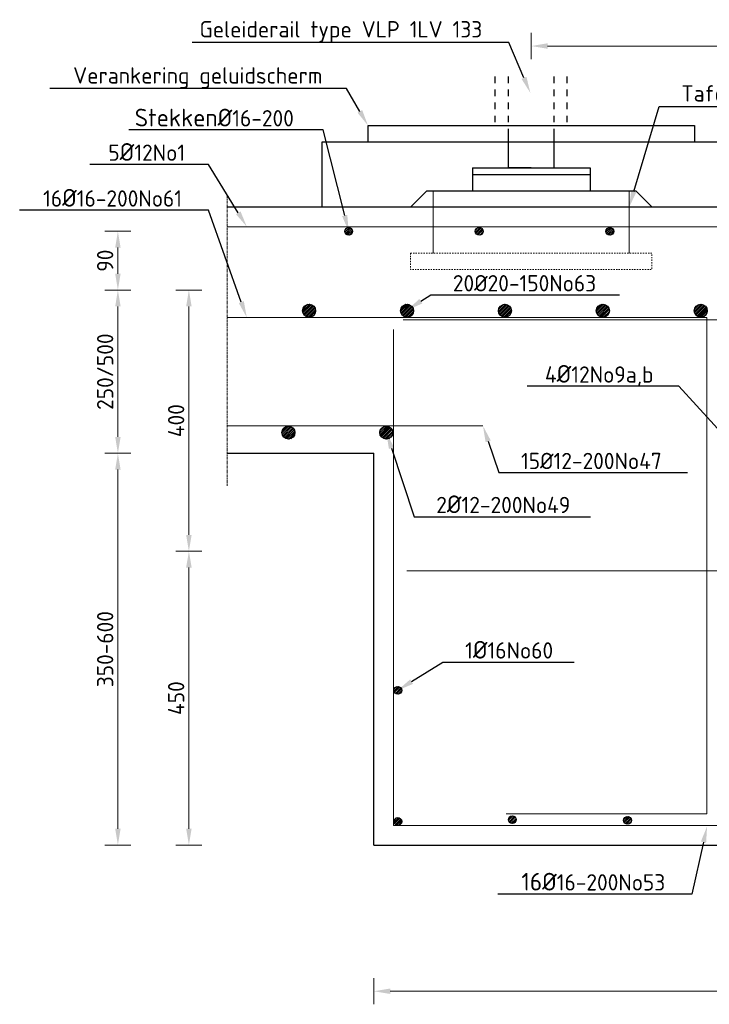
# Model space of a CAD drawing. Header units: millimetres. Extents: x -8028558 to 327273, y -63352 to 83293.
# Tile 6 of 195: x -30519 to -29463, y -8279 to -6771. Entities that reach past the tile are written whole.
import ezdxf
from ezdxf import colors
from ezdxf.entities.mleader import LeaderData, LeaderLine
from ezdxf.math import Vec2, Vec3

# ---------------------------------------------------------------- set-up
doc = ezdxf.new("R2010")
doc.units = ezdxf.units.MM
doc.linetypes.add('NLCS-HIDDEN', pattern=[4, 2, -2])
doc.linetypes.add('XX-AFBREEK', pattern=[7, 4, -1, 1, -1])
for name, color, linetype, lineweight in [('B-CO-BC-AFBREEKLIJN-G', 7, 'XX-AFBREEK', 18), ('B-CO-BC-BETONVORM-AD', 252, 'Continuous', 18), ('B-CO-BC-BETONVORM-GD', 90, 'Continuous', 25), ('B-CO-BC-BETONVORM-M', 7, 'Continuous', 18), ('B-CO-BC-WAPENING-GD', 130, 'Continuous', 25), ('B-CO-BC-WAPENING_HOOFDWAPENING-G', 170, 'Continuous', 18), ('B-CO-SC-STAALVORM-A', 252, 'Continuous', 18), ('B-CO-SC-STAALVORM-AD', 252, 'Continuous', 18), ('B-CO-SC-STAALVORM-GN', 10, 'NLCS-HIDDEN', 13), ('B-GV-AM-AS_KUNSTWERK_GELUIDSWERENDEVOORZIENING-GD', 10, 'Continuous', 25), ('B-WE-BV-GELEIDECONSTRUCTIE_GELEIDERAIL-GD', 210, 'Continuous', 25), ('X-XX-AL-M', 7, 'Continuous', 18), ('X-XX-AL-VERWIJZING-T25', 7, 'Continuous', 25)]:
    doc.layers.add(name, color=color, linetype=linetype, lineweight=lineweight)
doc.styles.add('NLCS-ISO-MM10-T25', font='NLCS-ISO.ttf', dxfattribs={"height": 25})
doc.dimstyles.new('NLCS-MM10-T25-PIJL_L0_H0', dxfattribs={"dimscale": 10, "dimtxt": 2.5, "dimasz": 2.5, "dimexe": 2, "dimexo": 2, "dimgap": 0.7, "dimtad": 1, "dimdec": 0, "dimzin": 0, "dimdsep": 46, "dimtxsty": 'NLCS-ISO-MM10-T25', "dimcen": 0, "dimdle": 2, "dimclrd": 256, "dimclre": 256, "dimclrt": 256, "dimadec": 0, "dimazin": 0, "dimtfac": 1, "dimtdec": 3, "dimtofl": 0, "dimtmove": 0, "dimatfit": 3, "dimfxl": 2, "dimfxlon": 1, "dimtfillclr": 256, "dimtolj": 1, "dimtzin": 0, "dimlwd": -1, "dimlwe": -1, "dimarcsym": 0})
doc.dimstyles.new('NLCS-MM10-T25-PIJL_L0_H4', dxfattribs={"dimscale": 10, "dimtxt": 2.5, "dimasz": 2.5, "dimexe": 2, "dimexo": 2, "dimgap": 0.7, "dimtad": 1, "dimdec": 0, "dimzin": 0, "dimdsep": 46, "dimtxsty": 'NLCS-ISO-MM10-T25', "dimcen": 0, "dimdle": 2, "dimclrd": 256, "dimclre": 256, "dimclrt": 256, "dimadec": 4, "dimazin": 0, "dimtfac": 1, "dimtdec": 3, "dimtofl": 0, "dimtmove": 0, "dimatfit": 3, "dimfxl": 2, "dimfxlon": 1, "dimtfillclr": 256, "dimtolj": 1, "dimtzin": 0, "dimlwd": -1, "dimlwe": -1, "dimarcsym": 0})
pattern_1 = [(45, (0, 0), (-2.8284271, 2.8284271), []), (45, (0, 2.4284), (-2.8284271, 2.8284271), []), (45, (0, 2.5284), (-2.8284271, 2.8284271), []), (45, (0, 2.6284), (-2.8284271, 2.8284271), [])]
pattern_2 = [(45, (0, -21.0953), (-2.8284271, 2.8284271), []), (45, (0, -18.667), (-2.8284271, 2.8284271), []), (45, (0, -18.567), (-2.8284271, 2.8284271), []), (45, (0, -18.467), (-2.8284271, 2.8284271), [])]

# ---------------------------------------------------------------- blocks, each defined once
blk = doc.blocks.new('*D128')
at = {"layer": 'X-XX-AL-M', "transparency": 16777216}
for p, q in [((-30348.8, -7435.1), (-30388.8, -7435.1)), ((-30368.8, -8010.1), (-30368.8, -7460.1)), ((-30348.8, -8035.1), (-30388.8, -8035.1))]:
    blk.add_line(p, q, dxfattribs=at)
for points in [[(-30372.9, -7460.1), (-30364.6, -7460.1), (-30368.8, -7435.1)], [(-30372.9, -8010.1), (-30364.6, -8010.1), (-30368.8, -8035.1)]]:
    blk.add_solid(points, dxfattribs=at)
at = {"layer": 'X-XX-AL-M', "transparency": 16777216, "insert": (-30388.3, -7735.1), "char_height": 25, "attachment_point": 5, "rotation": 90, "style": 'NLCS-ISO-MM10-T25'}
blk.add_mtext('\\A1;350-600', dxfattribs=at)
blk = doc.blocks.new('*D129')
at = {"layer": 'X-XX-AL-M', "transparency": 16777216}
for p, q in [((-29976.6, -8239.1), (-29976.6, -8279.1)), ((-28836.6, -8239.1), (-28836.6, -8279.1)), ((-29951.6, -8259.1), (-28861.6, -8259.1))]:
    blk.add_line(p, q, dxfattribs=at)
for points in [[(-29951.6, -8254.9), (-29951.6, -8263.2), (-29976.6, -8259.1)], [(-28861.6, -8254.9), (-28861.6, -8263.2), (-28836.6, -8259.1)]]:
    blk.add_solid(points, dxfattribs=at)
at = {"layer": 'X-XX-AL-M', "transparency": 16777216, "insert": (-29406.6, -8239.6), "char_height": 25, "attachment_point": 5, "style": 'NLCS-ISO-MM10-T25'}
blk.add_mtext('\\A1;1140', dxfattribs=at)
blk = doc.blocks.new('*D133')
at = {"layer": 'B-CO-BC-BETONVORM-M', "transparency": 16777216}
for p, q in [((-30348.8, -7185.1), (-30388.8, -7185.1)), ((-30368.8, -7410.1), (-30368.8, -7210.1)), ((-30348.8, -7435.1), (-30388.8, -7435.1))]:
    blk.add_line(p, q, dxfattribs=at)
for points in [[(-30372.9, -7210.1), (-30364.6, -7210.1), (-30368.8, -7185.1)], [(-30372.9, -7410.1), (-30364.6, -7410.1), (-30368.8, -7435.1)]]:
    blk.add_solid(points, dxfattribs=at)
at = {"layer": 'B-CO-BC-BETONVORM-M', "transparency": 16777216, "insert": (-30388.3, -7310.1), "char_height": 25, "attachment_point": 5, "rotation": 90, "style": 'NLCS-ISO-MM10-T25'}
blk.add_mtext('\\A1;250/500', dxfattribs=at)
blk = doc.blocks.new('*D134')
at = {"layer": 'B-CO-BC-BETONVORM-M', "transparency": 16777216}
for p, q in [((-30348.8, -7095.1), (-30388.8, -7095.1)), ((-30368.8, -7160.1), (-30368.8, -7120.1)), ((-30348.8, -7185.1), (-30388.8, -7185.1))]:
    blk.add_line(p, q, dxfattribs=at)
for points in [[(-30372.9, -7120.1), (-30364.6, -7120.1), (-30368.8, -7095.1)], [(-30372.9, -7160.1), (-30364.6, -7160.1), (-30368.8, -7185.1)]]:
    blk.add_solid(points, dxfattribs=at)
at = {"layer": 'B-CO-BC-BETONVORM-M', "transparency": 16777216, "insert": (-30388.3, -7140.1), "char_height": 25, "attachment_point": 5, "rotation": 90, "style": 'NLCS-ISO-MM10-T25'}
blk.add_mtext('\\A1;90', dxfattribs=at)
blk = doc.blocks.new('*D151')
at = {"layer": 'X-XX-AL-M', "transparency": 16777216}
for p, q in [((-30240, -7585.1), (-30280, -7585.1)), ((-30260, -8010.1), (-30260, -7610.1)), ((-30240, -8035.1), (-30280, -8035.1))]:
    blk.add_line(p, q, dxfattribs=at)
for points in [[(-30264.2, -7610.1), (-30255.8, -7610.1), (-30260, -7585.1)], [(-30264.2, -8010.1), (-30255.8, -8010.1), (-30260, -8035.1)]]:
    blk.add_solid(points, dxfattribs=at)
at = {"layer": 'X-XX-AL-M', "transparency": 16777216, "insert": (-30279.5, -7810.1), "char_height": 25, "attachment_point": 5, "rotation": 90, "style": 'NLCS-ISO-MM10-T25'}
blk.add_mtext('\\A1;450', dxfattribs=at)
blk = doc.blocks.new('*D306')
at = {"layer": 'X-XX-AL-M', "transparency": 16777216}
for p, q in [((-30240, -7185.1), (-30280, -7185.1)), ((-30260, -7560.1), (-30260, -7210.1)), ((-30240, -7585.1), (-30280, -7585.1))]:
    blk.add_line(p, q, dxfattribs=at)
for points in [[(-30264.2, -7210.1), (-30255.8, -7210.1), (-30260, -7185.1)], [(-30264.2, -7560.1), (-30255.8, -7560.1), (-30260, -7585.1)]]:
    blk.add_solid(points, dxfattribs=at)
at = {"layer": 'X-XX-AL-M', "transparency": 16777216, "insert": (-30279.5, -7385.1), "char_height": 25, "attachment_point": 5, "rotation": 90, "style": 'NLCS-ISO-MM10-T25'}
blk.add_mtext('\\A1;400', dxfattribs=at)
blk = doc.blocks.new('geleiderailconstructie')
at = {"layer": 'B-WE-BV-GELEIDECONSTRUCTIE_GELEIDERAIL-GD', "flags": 128}
for points in [[(-28291.3, -6868.1), (-28291.3, -6858.1)], [(-28221.3, -6868.1), (-28221.3, -6858.1)], [(-28291.3, -6888.1), (-28291.3, -6878.1)], [(-28221.3, -6888.1), (-28221.3, -6878.1)], [(-28291.3, -6908.1), (-28291.3, -6898.1)], [(-28221.3, -6908.1), (-28221.3, -6898.1)], [(-28291.3, -6928.1), (-28291.3, -6918.1)], [(-28221.3, -6928.1), (-28221.3, -6918.1)], [(-28256.3, -6998.1), (-28291.3, -6998.1), (-28291.3, -6938.1)], [(-28256.3, -6998.1), (-28221.3, -6998.1), (-28221.3, -6938.1)], [(-28346.3, -6998.1), (-28166.3, -6998.1)], [(-28346.3, -6998.1), (-28346.3, -7033.1)], [(-28346.3, -7008.1), (-28166.3, -7008.1)], [(-28166.3, -6998.1), (-28166.3, -7033.1)], [(-28416.3, -7033.1), (-28441.3, -7058.1)], [(-28416.3, -7033.1), (-28096.3, -7033.1)], [(-28096.3, -7033.1), (-28071.3, -7058.1)]]:
    blk.add_lwpolyline(points, dxfattribs=at)
blk = doc.blocks.new('*D2052')
at = {"layer": 'B-CO-BC-BETONVORM-M', "transparency": 16777216}
for p, q in [((-29735.6, -6831.4), (-29735.6, -6791.4)), ((-28836.6, -6831.4), (-28836.6, -6791.4)), ((-28861.6, -6811.4), (-29710.6, -6811.4))]:
    blk.add_line(p, q, dxfattribs=at)
for points in [[(-29710.6, -6807.2), (-29710.6, -6815.5), (-29735.6, -6811.4)], [(-28861.6, -6807.2), (-28861.6, -6815.5), (-28836.6, -6811.4)]]:
    blk.add_solid(points, dxfattribs=at)
at = {"layer": 'B-CO-BC-BETONVORM-M', "transparency": 16777216, "insert": (-29286.1, -6791.9), "char_height": 25, "attachment_point": 5, "style": 'NLCS-ISO-MM10-T25'}
blk.add_mtext('\\A1;899', dxfattribs=at)
blk = doc.blocks.new('Verankering geluidscherm')
at = {"layer": 'B-GV-AM-AS_KUNSTWERK_GELUIDSWERENDEVOORZIENING-GD', "flags": 128}
for points in [[(-29790.6, -6868.1), (-29790.6, -6858.1)], [(-29680.6, -6868.1), (-29680.6, -6858.1)], [(-29790.6, -6888.1), (-29790.6, -6878.1)], [(-29680.6, -6888.1), (-29680.6, -6878.1)], [(-29790.6, -6908.1), (-29790.6, -6898.1)], [(-29680.6, -6908.1), (-29680.6, -6898.1)], [(-29790.6, -6928.1), (-29790.6, -6918.1)], [(-29680.6, -6928.1), (-29680.6, -6918.1)], [(-29985.6, -6958.1), (-29985.6, -6933.1), (-29485.6, -6933.1), (-29485.6, -6958.1)], [(-30055.6, -7058.1), (-30055.6, -6958.1), (-29415.6, -6958.1), (-29415.6, -7058.1)]]:
    blk.add_lwpolyline(points, dxfattribs=at)

msp = doc.modelspace()

# ---------------------------------------------------------------- hatches: boundary and pattern name
at = {"layer": 'B-CO-SC-STAALVORM-A'}
h = msp.add_hatch(dxfattribs=at)
h.set_pattern_fill('ACO-STAAL', color=256, pattern_type=2)
h.set_pattern_definition(pattern_1)
h.paths.add_polyline_path([(-30065.8, -7216.8, 1), (-30085.8, -7216.8, 1)])
h = msp.add_hatch(dxfattribs=at)
h.set_pattern_fill('ACO-STAAL', color=256, pattern_type=2)
h.set_pattern_definition(pattern_1)
h.paths.add_polyline_path([(-29915.8, -7216.8, 1), (-29935.8, -7216.8, 1)])
h = msp.add_hatch(dxfattribs=at)
h.set_pattern_fill('ACO-STAAL', color=256, pattern_type=2)
h.set_pattern_definition(pattern_1)
h.paths.add_polyline_path([(-29765.8, -7216.8, 1), (-29785.8, -7216.8, 1)])
h = msp.add_hatch(dxfattribs=at)
h.set_pattern_fill('ACO-STAAL', color=256, pattern_type=2)
h.set_pattern_definition(pattern_1)
h.paths.add_polyline_path([(-29615.8, -7216.8, 1), (-29635.8, -7216.8, 1)])
h = msp.add_hatch(dxfattribs=at)
h.set_pattern_fill('ACO-STAAL', color=256, pattern_type=2)
h.set_pattern_definition(pattern_1)
h.paths.add_polyline_path([(-29465.8, -7216.8, 1), (-29485.8, -7216.8, 1)])
h = msp.add_hatch(dxfattribs=at)
h.set_pattern_fill('ACO-STAAL', color=256, pattern_type=2)
h.set_pattern_definition(pattern_2)
h.paths.add_polyline_path([(-30097.5, -7403.5, 1), (-30117.5, -7403.5, 1)])
h = msp.add_hatch(dxfattribs=at)
h.set_pattern_fill('ACO-STAAL', color=256, pattern_type=2)
h.set_pattern_definition(pattern_2)
h.paths.add_polyline_path([(-29947.5, -7403.5, 1), (-29967.5, -7403.5, 1)])
at = {"layer": 'B-CO-SC-STAALVORM-AD'}
h = msp.add_hatch(dxfattribs=at)
h.set_pattern_fill('ACO-STAAL', color=256, pattern_type=2)
h.set_pattern_definition([(45, (-75.1787, 903.943), (-2.8284271, 2.8284271), []), (45, (-75.1787, 906.3716), (-2.8284271, 2.8284271), []), (45, (-75.1787, 906.4716), (-2.8284271, 2.8284271), []), (45, (-75.1787, 906.5716), (-2.8284271, 2.8284271), [])])
h.paths.add_polyline_path([(-30009.2, -7095.1, 1), (-30021.2, -7095.1, 1)])
h = msp.add_hatch(dxfattribs=at)
h.set_pattern_fill('ACO-STAAL', color=256, pattern_type=2)
h.set_pattern_definition([(45, (124.8213, 903.943), (-2.8284271, 2.8284271), []), (45, (124.8213, 906.3716), (-2.8284271, 2.8284271), []), (45, (124.8213, 906.4716), (-2.8284271, 2.8284271), []), (45, (124.8213, 906.5716), (-2.8284271, 2.8284271), [])])
h.paths.add_polyline_path([(-29809.2, -7095.1, 1), (-29821.2, -7095.1, 1)])
h = msp.add_hatch(dxfattribs=at)
h.set_pattern_fill('ACO-STAAL', color=256, pattern_type=2)
h.set_pattern_definition([(45, (324.8213, 903.943), (-2.8284271, 2.8284271), []), (45, (324.8213, 906.3716), (-2.8284271, 2.8284271), []), (45, (324.8213, 906.4716), (-2.8284271, 2.8284271), []), (45, (324.8213, 906.5716), (-2.8284271, 2.8284271), [])])
h.paths.add_polyline_path([(-29609.2, -7095.1, 1), (-29621.2, -7095.1, 1)])
h = msp.add_hatch(dxfattribs=at)
h.set_pattern_fill('ACO-STAAL', color=256, pattern_type=2)
h.set_pattern_definition([(45, (0, 201), (-2.8284271, 2.8284271), []), (45, (0, 203.4284), (-2.8284271, 2.8284271), []), (45, (0, 203.5284), (-2.8284271, 2.8284271), []), (45, (0, 203.6284), (-2.8284271, 2.8284271), [])])
h.paths.add_polyline_path([(-29934, -7798.1, 1), (-29946, -7798.1, 1)])
h = msp.add_hatch(dxfattribs=at)
h.set_pattern_fill('ACO-STAAL', color=256, pattern_type=2)
h.set_pattern_definition(pattern_1)
h.paths.add_polyline_path([(-29758.5, -7996.2, 1), (-29770.5, -7996.2, 1)])
h = msp.add_hatch(dxfattribs=at)
h.set_pattern_fill('ACO-STAAL', color=256, pattern_type=2)
h.set_pattern_definition(pattern_1)
h.paths.add_polyline_path([(-29582, -7997.3, 1), (-29594, -7997.3, 1)])
h = msp.add_hatch(dxfattribs=at)
h.set_pattern_fill('ACO-STAAL', color=256, pattern_type=2)
h.set_pattern_definition(pattern_1)
h.paths.add_polyline_path([(-29934, -7999.1, 1), (-29946, -7999.1, 1)])

# ---------------------------------------------------------------- linework, layer by layer
at = {"layer": 'B-CO-BC-AFBREEKLIJN-G', "flags": 128}
msp.add_lwpolyline([(-30201.6, -7041.1), (-30201.6, -7485.1)], dxfattribs=at)
at = {"layer": 'B-CO-BC-BETONVORM-GD', "flags": 128}
for points in [[(-28947, -7058.1), (-30201.6, -7058.1)], [(-30201.6, -7435.1), (-29976.6, -7435.1)], [(-29976.6, -8035.1), (-29976.6, -7435.1)], [(-29976.6, -8035.1), (-28836.6, -8035.1)]]:
    msp.add_lwpolyline(points, dxfattribs=at)
at = {"layer": 'B-CO-BC-WAPENING-GD'}
for centre, radius in [((-30015.2, -7095.1), 6), ((-29815.2, -7095.1), 6), ((-29615.2, -7095.1), 6), ((-30075.8, -7216.8), 10), ((-29925.8, -7216.8), 10), ((-29775.8, -7216.8), 10), ((-29625.8, -7216.8), 10), ((-29475.8, -7216.8), 10), ((-30107.5, -7403.5), 10), ((-29957.5, -7403.5), 10), ((-29940, -7798.1), 6), ((-29764.5, -7996.2), 6), ((-29588, -7997.3), 6), ((-29940, -7999.1), 6)]:
    msp.add_circle(centre, radius, dxfattribs=at)
at = {"layer": 'B-CO-BC-WAPENING_HOOFDWAPENING-G', "flags": 128}
for points in [[(-29885.6, -7033.1), (-29885.6, -7128.5)], [(-29585.6, -7033.1), (-29585.6, -7128.5)], [(-30201.6, -7088.1), (-28983.6, -7088.1)], [(-29466.6, -7227.1), (-30201.6, -7227.1)], [(-29106.6, -7230.8), (-29931.6, -7230.8)], [(-29466.6, -7987.1), (-29466.6, -7227.1)], [(-29946.6, -8005.1), (-29946.6, -7245.5)], [(-30201.6, -7393.1), (-29809.5, -7393.1)], [(-28866.6, -7615.1), (-29926.3, -7615.1)], [(-29774, -7987.1), (-29466.6, -7987.1)], [(-29946.6, -8005.1), (-28866.6, -8005.1)]]:
    msp.add_lwpolyline(points, dxfattribs=at)
at = {"layer": 'B-CO-SC-STAALVORM-GN', "flags": 128}
msp.add_lwpolyline([(-29920.6, -7128.5), (-29920.6, -7153.5), (-29550.6, -7153.5), (-29550.6, -7128.5)], close=True, dxfattribs=at)

# ---------------------------------------------------------------- block references
at = {"layer": 'B-CO-BC-BETONVORM-AD'}
msp.add_blockref('Verankering geluidscherm', (0, 0), dxfattribs=at)
at = {"layer": 'X-XX-AL-VERWIJZING-T25'}
msp.add_blockref('geleiderailconstructie', (-1479.2, 0), dxfattribs=at)

# ---------------------------------------------------------------- dimensions: what is measured, and where the dimension line sits
at = {"layer": 'B-CO-BC-BETONVORM-M'}
for base, p1, p2, angle, picture, middle in [((-29735.6, -6811.4), (-28836.6, -7230.7), (-29735.6, -7033.1), 180, '*D2052', (-29286.1, -6791.9)), ((-30368.8, -7095.1), (-30201.6, -7185.1), (-30201.6, -7095.1), 90, '*D134', (-30388.3, -7140.1))]:
    dim = msp.add_linear_dim(base=base, p1=p1, p2=p2, angle=angle, dimstyle='NLCS-MM10-T25-PIJL_L0_H0', dxfattribs=at)
    dim.commit()
    dim.dimension.update_dxf_attribs({"geometry": picture, "text_midpoint": middle})
dim = msp.add_linear_dim(base=(-30368.8, -7185.1), p1=(-30201.6, -7435.1), p2=(-30201.6, -7185.1), angle=90, text='250/500', dimstyle='NLCS-MM10-T25-PIJL_L0_H0', dxfattribs=at)
dim.commit()
dim.dimension.update_dxf_attribs({"geometry": '*D133', "text_midpoint": (-30388.3, -7310.1)})
at = {"layer": 'X-XX-AL-M'}
for base, p1, p2, picture, middle in [((-30260, -7185.1), (-28836.6, -7585.1), (-30201.6, -7185.1), '*D306', (-30279.5, -7385.1)), ((-30260, -7585.1), (-28836.6, -8035.1), (-28836.6, -7585.1), '*D151', (-30279.5, -7810.1))]:
    dim = msp.add_linear_dim(base=base, p1=p1, p2=p2, angle=90, dimstyle='NLCS-MM10-T25-PIJL_L0_H4', dxfattribs=at)
    dim.commit()
    dim.dimension.update_dxf_attribs({"geometry": picture, "text_midpoint": middle})
dim = msp.add_linear_dim(base=(-30368.8, -7435.1), p1=(-29976.6, -8035.1), p2=(-29976.6, -7435.1), angle=90, text='350-600', dimstyle='NLCS-MM10-T25-PIJL_L0_H4', dxfattribs=at)
dim.commit()
dim.dimension.update_dxf_attribs({"geometry": '*D128', "text_midpoint": (-30388.3, -7735.1)})
dim = msp.add_linear_dim(base=(-28836.6, -8259.1), p1=(-29976.6, -8035.1), p2=(-28836.6, -8035.1), dimstyle='NLCS-MM10-T25-PIJL_L0_H4', dxfattribs=at)
dim.commit()
dim.dimension.update_dxf_attribs({"geometry": '*D129', "text_midpoint": (-29406.6, -8239.6)})

# ---------------------------------------------------------------- leaders
at = {"layer": 'X-XX-AL-VERWIJZING-T25'}
ml = msp.add_multileader_mtext('Standard', dxfattribs=at)
ml.set_content('Geleiderail type VLP 1LV 133', color=256, style='NLCS-ISO-MM10-T25')
ml.set_leader_properties(color=256, linetype='ByLayer', lineweight=-1)
ml.build(insert=Vec2(0, 0))
ml.multileader.update_dxf_attribs({"text_left_attachment_type": 5, "text_right_attachment_type": 5, "dogleg_length": 25, "arrow_head_size": 25})
ctx = ml.context
ctx.base_point, ctx.char_height, ctx.arrow_head_size, ctx.landing_gap_size, ctx.plane_origin = Vec3(-30252.7, -6805.7), 25, 25, 9, Vec3(-29736.9, -6883.1)
ctx.left_attachment, ctx.right_attachment = 5, 5
notes = []
notes.append((ctx, [(0, (1, 1, 0), (-29769.7, -6805.7), (-1, 0), 25, [(0, [(-29736.9, -6883.1)], 0, [])])]))
ctx.mtext.insert, ctx.mtext.flow_direction = Vec3(-30243.7, -6773.2), 5
ml = msp.add_multileader_mtext('Standard', dxfattribs=at)
ml.set_content('Verankering geluidscherm', color=256, style='NLCS-ISO-MM10-T25')
ml.set_leader_properties(color=256, linetype='ByLayer', lineweight=-1)
ml.build(insert=Vec2(0, 0))
ml.multileader.update_dxf_attribs({"text_left_attachment_type": 5, "text_right_attachment_type": 5, "dogleg_length": 25, "arrow_head_size": 25})
ctx = ml.context
ctx.base_point, ctx.char_height, ctx.arrow_head_size, ctx.landing_gap_size, ctx.plane_origin = Vec3(-30446.3, -6876.4), 25, 25, 9, Vec3(-29985.6, -6933.1)
ctx.left_attachment, ctx.right_attachment = 5, 5
notes.append((ctx, [(0, (1, 1, 0), (-30018.3, -6876.4), (-1, 0), 25, [(0, [(-29985.6, -6933.1)], 0, [])])]))
ctx.mtext.insert, ctx.mtext.flow_direction = Vec3(-30437.3, -6843.9), 5
ml = msp.add_multileader_mtext('Standard', dxfattribs=at)
ml.set_content('Tafelanker type K', color=256, style='NLCS-ISO-MM10-T25')
ml.set_leader_properties(color=256, linetype='ByLayer', lineweight=-1)
ml.build(insert=Vec2(0, 0))
ml.multileader.update_dxf_attribs({"text_left_attachment_type": 5, "text_right_attachment_type": 5, "dogleg_length": 25, "arrow_head_size": 25})
ctx = ml.context
ctx.base_point, ctx.char_height, ctx.arrow_head_size, ctx.landing_gap_size, ctx.plane_origin = Vec3(-29514.5, -6903.9), 25, 25, 9, Vec3(-29585.6, -7058.1)
ctx.left_attachment, ctx.right_attachment = 5, 5
notes.append((ctx, [(1, (1, 1, 0), (-29539.5, -6903.9), (1, 0), 25, [(0, [(-29585.6, -7058.1)], 0, [])])]))
ctx.mtext.insert, ctx.mtext.flow_direction = Vec3(-29505.5, -6871.4), 5
ml = msp.add_multileader_mtext('Standard', dxfattribs=at)
ml.set_content('{\\H1.08333x;StekkenØ}16-200', color=256, style='NLCS-ISO-MM10-T25')
ml.set_leader_properties(color=256, linetype='ByLayer', lineweight=-1)
ml.build(insert=Vec2(0, 0))
ml.multileader.update_dxf_attribs({"text_left_attachment_type": 5, "text_right_attachment_type": 5, "dogleg_length": 25, "arrow_head_size": 25})
ctx = ml.context
ctx.base_point, ctx.char_height, ctx.arrow_head_size, ctx.landing_gap_size, ctx.plane_origin = Vec3(-30351.9, -6939.9), 25, 25, 9, Vec3(-30088.5, -7085.1)
ctx.left_attachment, ctx.right_attachment = 5, 5
notes.append((ctx, [(0, (1, 1, 0), (-30054.3, -6939.9), (-1, 0), 25, [(0, [(-30015.2, -7095.1)], 0, [])])]))
ctx.mtext.insert, ctx.mtext.flow_direction = Vec3(-30342.9, -6907.4), 5
ml = msp.add_multileader_mtext('Standard', dxfattribs=at)
ml.set_content('5{\\H1.08333x;Ø}12No1', color=256, style='NLCS-ISO-MM10-T25')
ml.set_leader_properties(color=256, linetype='ByLayer', lineweight=-1)
ml.build(insert=Vec2(0, 0))
ml.multileader.update_dxf_attribs({"text_left_attachment_type": 5, "text_right_attachment_type": 5, "dogleg_length": 25, "arrow_head_size": 25})
ctx = ml.context
ctx.base_point, ctx.char_height, ctx.arrow_head_size, ctx.landing_gap_size, ctx.plane_origin = Vec3(-30392.4, -6992.6), 25, 25, 9, Vec3(-30244.6, -7078.1)
ctx.left_attachment, ctx.right_attachment = 5, 5
notes.append((ctx, [(0, (1, 1, 0), (-30229.9, -6992.6), (-1, 0), 25, [(0, [(-30171.3, -7088.1)], 0, [])])]))
ctx.mtext.insert, ctx.mtext.flow_direction = Vec3(-30383.4, -6960.1), 5
ml = msp.add_multileader_mtext('Standard', dxfattribs=at)
ml.set_content('16{\\H1.08333x;Ø}16-200No61', color=256, style='NLCS-ISO-MM10-T25')
ml.set_leader_properties(color=256, linetype='ByLayer', lineweight=-1)
ml.build(insert=Vec2(0, 0))
ml.multileader.update_dxf_attribs({"text_left_attachment_type": 5, "text_right_attachment_type": 5, "dogleg_length": 25, "arrow_head_size": 25})
ctx = ml.context
ctx.base_point, ctx.char_height, ctx.arrow_head_size, ctx.landing_gap_size, ctx.plane_origin = Vec3(-30492.4, -7062.8), 25, 25, 9, Vec3(-30244.6, -7217.1)
ctx.left_attachment, ctx.right_attachment = 5, 5
notes.append((ctx, [(0, (1, 1, 0), (-30229.9, -7062.8), (-1, 0), 25, [(0, [(-30171.3, -7227.1)], 0, [])])]))
ctx.mtext.insert, ctx.mtext.flow_direction = Vec3(-30483.4, -7030.3), 5
ml = msp.add_multileader_mtext('Standard', dxfattribs=at)
ml.set_content('20Ø20-150No63', color=256, style='NLCS-ISO-MM10-T25')
ml.set_leader_properties(color=256, linetype='ByLayer', lineweight=-1)
ml.build(insert=Vec2(0, 0))
ml.multileader.update_dxf_attribs({"text_left_attachment_type": 5, "text_right_attachment_type": 5, "dogleg_length": 25, "arrow_head_size": 25})
ctx = ml.context
ctx.base_point, ctx.char_height, ctx.arrow_head_size, ctx.landing_gap_size, ctx.plane_origin = Vec3(-29864.6, -7192.2), 25, 25, 9, Vec3(-29925.6, -7216)
ctx.left_attachment, ctx.right_attachment = 5, 5
notes.append((ctx, [(1, (1, 1, 0), (-29889.6, -7192.2), (1, 0), 25, [(0, [(-29925.6, -7216)], 0, [])])]))
ctx.mtext.insert, ctx.mtext.flow_direction = Vec3(-29855.6, -7162.2), 5
ml = msp.add_multileader_mtext('Standard', dxfattribs=at)
ml.set_content('4{\\H1.08333x;Ø}12No9a,b', color=256, style='NLCS-ISO-MM10-T25')
ml.set_leader_properties(color=256, linetype='ByLayer', lineweight=-1)
ml.build(insert=Vec2(0, 0))
ml.multileader.update_dxf_attribs({"text_left_attachment_type": 5, "text_right_attachment_type": 5, "dogleg_length": 25, "arrow_head_size": 25})
ctx = ml.context
ctx.base_point, ctx.char_height, ctx.arrow_head_size, ctx.landing_gap_size, ctx.plane_origin = Vec3(-29723.5, -7332.4), 25, 25, 9, Vec3(-29190.2, -7289.5)
ctx.left_attachment, ctx.right_attachment = 5, 5
notes.append((ctx, [(0, (1, 1, 0), (-29509.6, -7332.4), (-1, 0), 25, [(1, [(-29432.3, -7244), (-29363.8, -7491.9)], 0, [])])]))
ctx.mtext.insert, ctx.mtext.flow_direction = Vec3(-29714.5, -7299.9), 5
ml = msp.add_multileader_mtext('Standard', dxfattribs=at)
ml.set_content('2{\\H1.08333x;Ø}12-200No49', color=256, style='NLCS-ISO-MM10-T25')
ml.set_leader_properties(color=256, linetype='ByLayer', lineweight=-1)
ml.build(insert=Vec2(0, 0))
ml.multileader.update_dxf_attribs({"text_left_attachment_type": 5, "text_right_attachment_type": 5, "dogleg_length": 25, "arrow_head_size": 25})
ctx = ml.context
ctx.base_point, ctx.char_height, ctx.arrow_head_size, ctx.landing_gap_size, ctx.plane_origin = Vec3(-29890, -7532.2), 25, 25, 9, Vec3(-29999.1, -7569.2)
ctx.left_attachment, ctx.right_attachment = 5, 5
notes.append((ctx, [(1, (1, 1, 0), (-29915, -7532.2), (1, 0), 25, [(0, [(-29957.5, -7403.5)], 0, [])])]))
ctx.mtext.insert, ctx.mtext.flow_direction = Vec3(-29881, -7499.7), 5
ml = msp.add_multileader_mtext('Standard', dxfattribs=at)
ml.set_content('15Ø12-200No47', color=256, style='NLCS-ISO-MM10-T25')
ml.set_leader_properties(color=256, linetype='ByLayer', lineweight=-1)
ml.build(insert=Vec2(0, 0))
ml.multileader.update_dxf_attribs({"text_left_attachment_type": 5, "text_right_attachment_type": 5, "dogleg_length": 25, "arrow_head_size": 25})
ctx = ml.context
ctx.base_point, ctx.char_height, ctx.arrow_head_size, ctx.landing_gap_size, ctx.plane_origin = Vec3(-29760.3, -7464.4), 25, 25, 9, Vec3(-30005.5, -7393.1)
ctx.left_attachment, ctx.right_attachment = 5, 5
notes.append((ctx, [(1, (1, 1, 0), (-29785.3, -7464.4), (1, 0), 25, [(0, [(-29809.5, -7393.1)], 0, [])])]))
ctx.mtext.insert, ctx.mtext.flow_direction = Vec3(-29751.3, -7434.4), 5
ml = msp.add_multileader_mtext('Standard', dxfattribs=at)
ml.set_content('1{\\H1.08333x;Ø}16No60', color=256, style='NLCS-ISO-MM10-T25')
ml.set_leader_properties(color=256, linetype='ByLayer', lineweight=-1)
ml.build(insert=Vec2(0, 0))
ml.multileader.update_dxf_attribs({"text_left_attachment_type": 5, "text_right_attachment_type": 5, "dogleg_length": 25, "arrow_head_size": 25})
ctx = ml.context
ctx.base_point, ctx.char_height, ctx.arrow_head_size, ctx.landing_gap_size, ctx.plane_origin = Vec3(-29845.8, -7755), 25, 25, 9, Vec3(-29940.2, -7785.3)
ctx.left_attachment, ctx.right_attachment = 5, 5
notes.append((ctx, [(1, (1, 1, 0), (-29870.8, -7755), (1, 0), 25, [(0, [(-29940, -7798.1)], 0, [])])]))
ctx.mtext.insert, ctx.mtext.flow_direction = Vec3(-29836.8, -7722.5), 5
ml = msp.add_multileader_mtext('Standard', dxfattribs=at)
ml.set_content('{\\H1.08333x;16Ø}16-200No53 ', color=256, style='NLCS-ISO-MM10-T25')
ml.set_leader_properties(color=256, linetype='ByLayer', lineweight=-1)
ml.build(insert=Vec2(0, 0))
ml.multileader.update_dxf_attribs({"text_left_attachment_type": 5, "text_right_attachment_type": 5, "dogleg_length": 25, "arrow_head_size": 25})
ctx = ml.context
ctx.base_point, ctx.char_height, ctx.arrow_head_size, ctx.landing_gap_size, ctx.plane_origin = Vec3(-29759.5, -8110.2), 25, 25, 9, Vec3(-29449.1, -7976.9)
ctx.left_attachment, ctx.right_attachment = 5, 5
notes.append((ctx, [(0, (1, 1, 0), (-29489.6, -8110.2), (-1, 0), 25, [(0, [(-29466.1, -8006.4)], 0, [])])]))
ctx.mtext.insert, ctx.mtext.flow_direction = Vec3(-29750.5, -8077.7), 5
for ctx, leaders in notes:
    for number, flags, end, landing, length, lines in leaders:
        leader = LeaderData()
        leader.index, (leader.has_last_leader_line, leader.has_dogleg_vector, leader.attachment_direction) = number, flags
        leader.last_leader_point, leader.dogleg_vector, leader.dogleg_length = Vec3(end), Vec3(landing), length
        for number, points, colour, breaks in lines:
            line = LeaderLine()
            line.index, line.vertices, line.color, line.breaks = number, Vec3.list(points), colors.encode_raw_color(colour), breaks
            leader.lines.append(line)
        ctx.leaders.append(leader)

doc.saveas('drawing.dxf')
